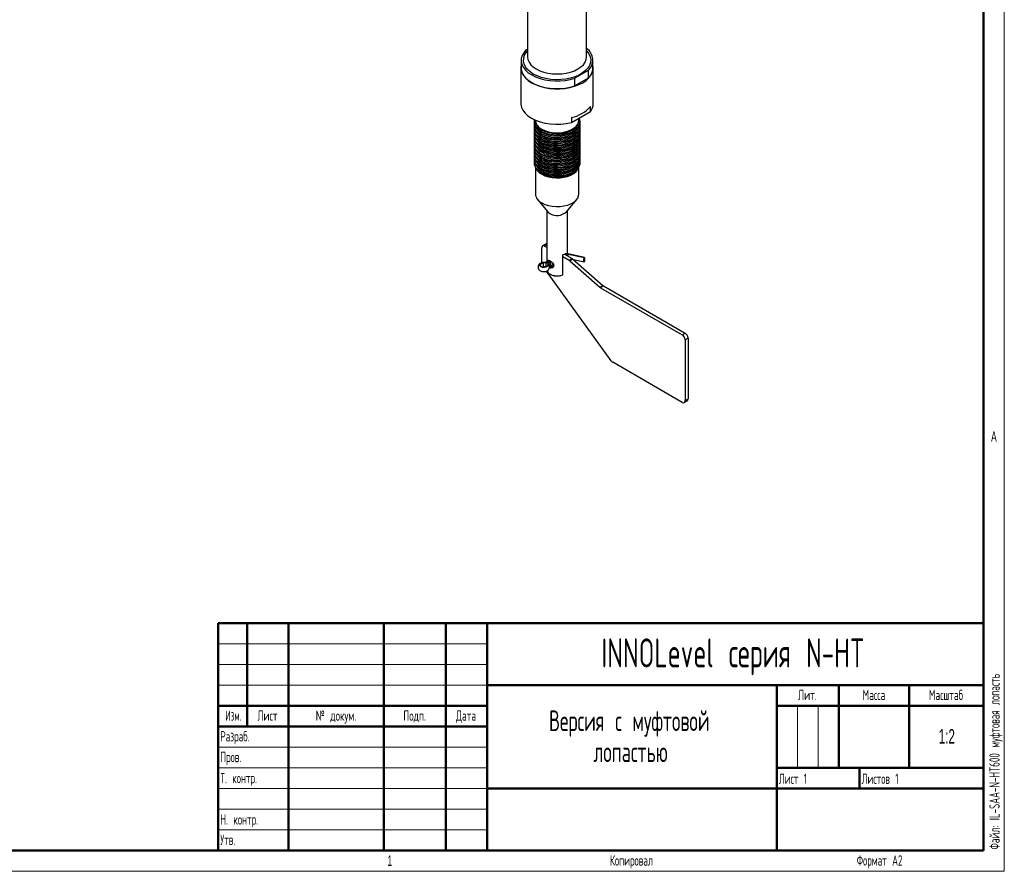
# Model space of a CAD drawing. Header units: millimetres. Extents: x 0 to 594, y 0 to 420.
# Tile 4 of 7: x 356 to 594, y 0 to 206. Entities that reach past the tile are written whole.
import ezdxf

# ---------------------------------------------------------------- set-up
doc = ezdxf.new("R2010")
doc.units = ezdxf.units.MM
doc.layers.add('ОСЕВЫЕ', color=7, linetype='Continuous')
doc.layers.add('ОСНОВНОЙ', color=7, linetype='Continuous', lineweight=25)
doc.styles.add('SLDTEXTSTYLE0', font='TXT', dxfattribs={"width": 0.605, "bigfont": 'bigfont'})
doc.styles.add('SLDTEXTSTYLE1', font='TXT', dxfattribs={"width": 0.605})
doc.styles.add('SLDTEXTSTYLE2', font='TXT', dxfattribs={"width": 0.620146, "bigfont": 'bigfont'})
doc.styles.add('SLDTEXTSTYLE3', font='TXT', dxfattribs={"width": 0.52792, "bigfont": 'bigfont'})

# ---------------------------------------------------------------- blocks, each defined once
blk = doc.blocks.new('SW_NOTE_0')
at = {"color": 0, "linetype": 'Continuous', "lineweight": 0, "char_height": 5, "attachment_point": 2, "style": 'SLDTEXTSTYLE0'}
for s, insert in [('Версия с муфтовой', (31.87, 6.43)), ('лопастью', (32.16, -1.07))]:
    blk.add_mtext(s, dxfattribs=dict(at, insert=insert))

msp = doc.modelspace()

# ---------------------------------------------------------------- linework, layer by layer
at = {"color": 7, "linetype": 'Continuous', "lineweight": 50}
for p, q in [((589, 5), (589, 415)), ((404, 60), (589, 60)), ((404, 60), (404, 5)), ((411, 35), (411, 60)), ((421, 60), (421, 5)), ((444, 60), (444, 5)), ((459, 60), (459, 5)), ((469, 60), (469, 5)), ((469, 45), (589, 45)), ((539, 45), (539, 5)), ((554, 45), (554, 25)), ((571, 45), (571, 25)), ((404, 40), (469, 40)), ((539, 40), (589, 40)), ((404, 35), (469, 35)), ((539, 25), (589, 25)), ((559, 25), (559, 20)), ((469, 20), (589, 20)), ((20, 5), (589, 5))]:
    msp.add_line(p, q, dxfattribs=at)
at = {"color": 7, "linetype": 'Continuous', "lineweight": 25}
for p, q in [((478.78, 241.36), (478.78, 196.8)), ((493.03, 196.8), (493.03, 241.36)), ((478.38, 198.48), (478.78, 198.71)), ((477.23, 195.99), (477.23, 194.15)), ((493.03, 196.8), (493.03, 196.86)), ((494.58, 194.15), (494.58, 195.99)), ((477.16, 194.15), (477.16, 185.57)), ((493.43, 193.49), (490.23, 191.64)), ((493.43, 193.49), (493.43, 191.65)), ((494.66, 185.57), (494.66, 194.15)), ((493.43, 191.65), (490.23, 189.81)), ((490.23, 189.81), (490.23, 191.64)), ((489.35, 180.93), (493.95, 183.58)), ((493.95, 183.58), (493.95, 184.81)), ((480.41, 181.08), (480.41, 180.92)), ((480.66, 181.53), (480.66, 181.49)), ((489.35, 182.16), (489.35, 180.93)), ((491.16, 181.49), (491.16, 181.97)), ((491.41, 180.92), (491.41, 181.08)), ((480.41, 180.19), (480.41, 180.02)), ((480.41, 179.29), (480.41, 179.12)), ((482.07, 178.56), (482.16, 178.51)), ((489.68, 178.54), (489.78, 178.6)), ((491.41, 180.02), (491.41, 180.19)), ((491.41, 179.12), (491.41, 179.29)), ((480.41, 178.39), (480.41, 178.23)), ((480.41, 177.49), (480.41, 177.33)), ((480.41, 176.59), (480.41, 176.43)), ((482.07, 177.66), (482.16, 177.61)), ((482.07, 176.76), (482.16, 176.71)), ((489.68, 177.64), (489.78, 177.7)), ((489.68, 176.74), (489.78, 176.8)), ((491.41, 178.23), (491.41, 178.39)), ((491.41, 177.33), (491.41, 177.49)), ((491.41, 176.43), (491.41, 176.59)), ((480.41, 175.69), (480.41, 175.53)), ((480.41, 174.8), (480.41, 174.63)), ((480.41, 173.9), (480.41, 173.73)), ((482.07, 175.87), (482.16, 175.82)), ((482.07, 174.97), (482.16, 174.92)), ((482.07, 174.07), (482.16, 174.02)), ((489.68, 175.84), (489.78, 175.9)), ((489.68, 174.95), (489.78, 175)), ((489.68, 174.05), (489.78, 174.11)), ((491.41, 175.53), (491.41, 175.69)), ((491.41, 174.63), (491.41, 174.8)), ((491.41, 173.73), (491.41, 173.9)), ((480.41, 173), (480.41, 172.84)), ((480.41, 172.1), (480.41, 171.94)), ((482.07, 173.17), (482.16, 173.12)), ((482.07, 172.27), (482.16, 172.22)), ((482.07, 171.38), (482.16, 171.33)), ((489.68, 173.15), (489.78, 173.21)), ((489.68, 172.25), (489.78, 172.31)), ((489.68, 171.35), (489.78, 171.41)), ((491.41, 172.84), (491.41, 173)), ((491.41, 171.94), (491.41, 172.1)), ((480.41, 171.2), (480.41, 171.04)), ((480.66, 170.09), (480.66, 163.65)), ((482.07, 170.48), (482.16, 170.43)), ((482.07, 169.58), (482.16, 169.53)), ((489.68, 170.46), (489.78, 170.51)), ((489.68, 169.56), (489.78, 169.61)), ((491.16, 163.65), (491.16, 170.09)), ((491.41, 171.04), (491.41, 171.2)), ((482.07, 168.68), (482.16, 168.63)), ((489.68, 168.66), (489.78, 168.72)), ((481.17, 162.34), (483.65, 159.35)), ((488.16, 159.35), (490.64, 162.34)), ((483.41, 159.65), (483.41, 147.21)), ((488.41, 148.73), (488.41, 159.65)), ((482.19, 147.09), (482.19, 150.69)), ((483.11, 151.55), (482.4, 151.15)), ((482.9, 151.1), (483.41, 150.8)), ((487.28, 144.16), (487.28, 148.97)), ((487.28, 148.57), (488.82, 147.68)), ((487.67, 149.16), (489.53, 148.09)), ((487.99, 149.38), (487.99, 148.97)), ((488.57, 149.15), (492.49, 148.3)), ((492.53, 148.36), (488.61, 149.2)), ((488.82, 147.68), (489.53, 148.09)), ((489.71, 147.96), (489, 147.55)), ((489.71, 147.96), (496.95, 141.58)), ((489.84, 147.84), (492.47, 147.27)), ((492.55, 148.31), (492.55, 147.42)), ((482.55, 146.07), (482.26, 146.02)), ((483.16, 147.18), (482.52, 147.12)), ((482.52, 147.12), (482.53, 147.12)), ((483.16, 147.17), (482.53, 147.12)), ((482.54, 146.03), (483.18, 146.09)), ((483.19, 147.02), (482.55, 146.96)), ((482.55, 146.96), (482.55, 146.07)), ((483.19, 146.13), (482.55, 146.07)), ((483.16, 147.18), (483.16, 147.17)), ((483.19, 147.02), (483.19, 146.13)), ((483.55, 146.41), (483.54, 146.39)), ((483.64, 146.77), (483.55, 146.41)), ((483.69, 146.45), (483.79, 146.82)), ((483.81, 147.36), (483.74, 147.33)), ((484.1, 147.53), (483.81, 147.36)), ((484.04, 145.78), (484.13, 146.15)), ((484.3, 147.41), (484.08, 147.29)), ((484.28, 146.25), (484.98, 146.66)), ((484.28, 146.25), (484.29, 146.26)), ((489, 147.55), (496.25, 141.17)), ((498.98, 123.38), (483.32, 145.04)), ((484.14, 144.34), (484.21, 144.3)), ((496.25, 141.17), (496.95, 141.58)), ((497.13, 141.45), (496.43, 141.04)), ((496.43, 141.04), (516.13, 129.67)), ((497.13, 141.45), (516.84, 130.07)), ((516.13, 129.67), (516.84, 130.07)), ((517.55, 128.85), (516.84, 128.44)), ((517.55, 128.85), (517.55, 114.15)), ((516.84, 128.44), (516.84, 113.74)), ((516.13, 113.33), (499.39, 123)), ((516.63, 113.28), (517.34, 113.69)), ((516.84, 113.74), (517.55, 114.15))]:
    msp.add_line(p, q, dxfattribs=at)
at = {"color": 8, "linetype": 'Continuous', "lineweight": 25}
for p, q in [((483.41, 151.39), (482.9, 151.1)), ((488.41, 149.18), (488.57, 149.15)), ((483.82, 147.36), (483.92, 147.39)), ((484.13, 147.51), (483.92, 147.39)), ((484.3, 147.42), (484.03, 147.26)), ((484.03, 147.26), (484.03, 147.22)), ((484.17, 147.25), (484.37, 147.37))]:
    msp.add_line(p, q, dxfattribs=at)
at = {"color": 7, "linetype": 'Continuous', "lineweight": 18}
for p, q in [((404, 55), (469, 55)), ((404, 50), (469, 50)), ((404, 45), (469, 45)), ((544, 40), (544, 25)), ((549, 40), (549, 25)), ((404, 30), (469, 30)), ((404, 25), (469, 25)), ((404, 20), (469, 20)), ((404, 15), (469, 15)), ((404, 10), (469, 10))]:
    msp.add_line(p, q, dxfattribs=at)
at = {"color": 7, "linetype": 'Continuous', "lineweight": 25, "flags": 128}
for points in [[(478.38, 198.48), (477.84, 197.83), (477.46, 197.13), (477.26, 196.42), (477.25, 195.69), (477.41, 194.97), (477.76, 194.27), (478.27, 193.61), (478.95, 192.99), (479.77, 192.44), (480.72, 191.97), (481.79, 191.58), (482.93, 191.28), (484.14, 191.08), (485.39, 190.99), (486.65, 191), (487.89, 191.11), (489.09, 191.33), (490.23, 191.64)], [(477.23, 194.81), (477.18, 194.51), (477.18, 193.79), (477.36, 193.07), (477.71, 192.38), (478.23, 191.73), (478.9, 191.12), (479.72, 190.58)], [(477.23, 194.15), (477.25, 193.85), (477.41, 193.13), (477.76, 192.43), (478.27, 191.77), (478.95, 191.16), (479.77, 190.61), (480.72, 190.13), (481.79, 189.74), (482.93, 189.44), (484.14, 189.24), (485.39, 189.15), (486.65, 189.16), (487.89, 189.27), (489.09, 189.49), (490.23, 189.81)], [(479.72, 190.58), (480.66, 190.1), (481.71, 189.72), (482.85, 189.42), (484.05, 189.21), (485.28, 189.11), (486.53, 189.11), (487.77, 189.21), (488.96, 189.42), (490.1, 189.72), (491.15, 190.1), (492.09, 190.58), (492.91, 191.12), (493.59, 191.73), (494.1, 192.38), (494.46, 193.07), (494.63, 193.79), (494.63, 194.51), (494.58, 194.81)], [(477.16, 185.57), (477.16, 185.37), (477.31, 184.62), (477.65, 183.9), (478.18, 183.21), (478.87, 182.57), (479.72, 182), (480.7, 181.51), (481.81, 181.11), (483, 180.81), (484.25, 180.61), (485.54, 180.53), (486.84, 180.55), (488.12, 180.69), (489.35, 180.93)], [(491.16, 182.03), (491.24, 181.86), (491.39, 181.3), (491.37, 180.73), (491.17, 180.17), (490.81, 179.64), (490.28, 179.16), (489.62, 178.74), (488.83, 178.4), (487.95, 178.14), (487.01, 177.97), (486.03, 177.91), (485.05, 177.95), (484.09, 178.09), (483.19, 178.32), (482.38, 178.65), (481.68, 179.05), (481.12, 179.52), (480.71, 180.04), (480.47, 180.59), (480.41, 181.16), (480.48, 181.61)], [(482.19, 179.35), (482.94, 178.99), (483.79, 178.72), (484.7, 178.54), (485.66, 178.46), (486.63, 178.49), (487.57, 178.62), (488.46, 178.84), (489.26, 179.16), (489.94, 179.56), (490.49, 180.02), (490.88, 180.53), (491.11, 181.07), (491.16, 181.49)], [(491.37, 180.55), (491.39, 180.4), (491.37, 179.83), (491.17, 179.27), (490.81, 178.74), (490.28, 178.26), (489.62, 177.84), (488.83, 177.5), (487.95, 177.24), (487.01, 177.08), (486.03, 177.01), (485.05, 177.05), (484.09, 177.19), (483.19, 177.42), (482.38, 177.75), (481.68, 178.15), (481.12, 178.62), (480.71, 179.14), (480.47, 179.69), (480.41, 180.26), (480.44, 180.55)], [(491.37, 179.65), (491.39, 179.5), (491.37, 178.93), (491.17, 178.37), (490.81, 177.85), (490.28, 177.36), (489.62, 176.94), (488.83, 176.6), (487.95, 176.34), (487.01, 176.18), (486.03, 176.11), (485.05, 176.15), (484.09, 176.29), (483.19, 176.53), (482.38, 176.85), (481.68, 177.25), (481.12, 177.72), (480.71, 178.24), (480.47, 178.79), (480.41, 179.36), (480.44, 179.65)], [(491.37, 178.76), (491.39, 178.6), (491.37, 178.03), (491.17, 177.48), (490.81, 176.95), (490.28, 176.47), (489.62, 176.05), (488.83, 175.7), (487.95, 175.44), (487.01, 175.28), (486.03, 175.21), (485.05, 175.25), (484.09, 175.39), (483.19, 175.63), (482.38, 175.95), (481.68, 176.35), (481.12, 176.82), (480.71, 177.34), (480.47, 177.89), (480.41, 178.46), (480.44, 178.76)], [(481.69, 179.48), (482.19, 179.14), (482.94, 178.79), (483.79, 178.52), (484.7, 178.34), (485.66, 178.26), (486.63, 178.29), (487.57, 178.41), (488.46, 178.64), (489.26, 178.96), (489.94, 179.35), (490.46, 179.78)], [(481.69, 178.59), (482.19, 178.25), (482.94, 177.89), (483.79, 177.62), (484.7, 177.44), (485.66, 177.36), (486.63, 177.39), (487.57, 177.52), (488.46, 177.74), (489.26, 178.06), (489.94, 178.45), (490.46, 178.89)], [(491.37, 177.86), (491.39, 177.7), (491.37, 177.14), (491.17, 176.58), (490.81, 176.05), (490.28, 175.57), (489.62, 175.15), (488.83, 174.8), (487.95, 174.54), (487.01, 174.38), (486.03, 174.32), (485.05, 174.35), (484.09, 174.49), (483.19, 174.73), (482.38, 175.05), (481.68, 175.46), (481.12, 175.92), (480.71, 176.44), (480.47, 176.99), (480.41, 177.56), (480.44, 177.86)], [(491.37, 176.96), (491.39, 176.81), (491.37, 176.24), (491.17, 175.68), (490.81, 175.15), (490.28, 174.67), (489.62, 174.25), (488.83, 173.9), (487.95, 173.65), (487.01, 173.48), (486.03, 173.42), (485.05, 173.46), (484.09, 173.6), (483.19, 173.83), (482.38, 174.16), (481.68, 174.56), (481.12, 175.03), (480.71, 175.54), (480.47, 176.1), (480.41, 176.66), (480.44, 176.96)], [(481.69, 177.69), (482.19, 177.35), (482.94, 176.99), (483.79, 176.72), (484.7, 176.54), (485.66, 176.46), (486.63, 176.49), (487.57, 176.62), (488.46, 176.84), (489.26, 177.16), (489.94, 177.56), (490.46, 177.99)], [(481.69, 176.79), (482.19, 176.45), (482.94, 176.09), (483.79, 175.82), (484.7, 175.64), (485.66, 175.57), (486.63, 175.59), (487.57, 175.72), (488.46, 175.95), (489.26, 176.26), (489.94, 176.66), (490.46, 177.09)], [(481.69, 175.89), (482.19, 175.55), (482.94, 175.19), (483.79, 174.92), (484.7, 174.74), (485.66, 174.67), (486.63, 174.69), (487.57, 174.82), (488.46, 175.05), (489.26, 175.36), (489.94, 175.76), (490.46, 176.19)], [(491.37, 176.06), (491.39, 175.91), (491.37, 175.34), (491.17, 174.78), (490.81, 174.25), (490.28, 173.77), (489.62, 173.35), (488.83, 173.01), (487.95, 172.75), (487.01, 172.58), (486.03, 172.52), (485.05, 172.56), (484.09, 172.7), (483.19, 172.93), (482.38, 173.26), (481.68, 173.66), (481.12, 174.13), (480.71, 174.65), (480.47, 175.2), (480.41, 175.77), (480.44, 176.06)], [(491.37, 175.16), (491.39, 175.01), (491.37, 174.44), (491.17, 173.88), (490.81, 173.35), (490.28, 172.87), (489.62, 172.45), (488.83, 172.11), (487.95, 171.85), (487.01, 171.69), (486.03, 171.62), (485.05, 171.66), (484.09, 171.8), (483.19, 172.03), (482.38, 172.36), (481.68, 172.76), (481.12, 173.23), (480.71, 173.75), (480.47, 174.3), (480.41, 174.87), (480.44, 175.16)], [(491.37, 174.27), (491.39, 174.11), (491.37, 173.54), (491.17, 172.99), (490.81, 172.46), (490.28, 171.97), (489.62, 171.55), (488.83, 171.21), (487.95, 170.95), (487.01, 170.79), (486.03, 170.72), (485.05, 170.76), (484.09, 170.9), (483.19, 171.14), (482.38, 171.46), (481.68, 171.86), (481.12, 172.33), (480.71, 172.85), (480.47, 173.4), (480.41, 173.97), (480.44, 174.27)], [(481.69, 174.99), (482.19, 174.65), (482.94, 174.3), (483.79, 174.02), (484.7, 173.85), (485.66, 173.77), (486.63, 173.8), (487.57, 173.92), (488.46, 174.15), (489.26, 174.47), (489.94, 174.86), (490.46, 175.29)], [(481.69, 174.1), (482.19, 173.76), (482.94, 173.4), (483.79, 173.13), (484.7, 172.95), (485.66, 172.87), (486.63, 172.9), (487.57, 173.03), (488.46, 173.25), (489.26, 173.57), (489.94, 173.96), (490.46, 174.4)], [(491.37, 173.37), (491.39, 173.21), (491.37, 172.64), (491.17, 172.09), (490.81, 171.56), (490.28, 171.08), (489.62, 170.66), (488.83, 170.31), (487.95, 170.05), (487.01, 169.89), (486.03, 169.83), (485.05, 169.86), (484.09, 170), (483.19, 170.24), (482.38, 170.56), (481.68, 170.97), (481.12, 171.43), (480.71, 171.95), (480.47, 172.5), (480.41, 173.07), (480.44, 173.37)], [(491.37, 172.47), (491.39, 172.32), (491.37, 171.75), (491.17, 171.19), (490.81, 170.66), (490.28, 170.18), (489.62, 169.76), (488.83, 169.41), (487.95, 169.15), (487.01, 168.99), (486.03, 168.93), (485.05, 168.97), (484.09, 169.1), (483.19, 169.34), (482.38, 169.66), (481.68, 170.07), (481.12, 170.53), (480.71, 171.05), (480.47, 171.61), (480.41, 172.17), (480.44, 172.47)], [(491.37, 171.57), (491.39, 171.42), (491.37, 170.85), (491.17, 170.29), (490.81, 169.76), (490.28, 169.28), (489.62, 168.86), (488.83, 168.52), (487.95, 168.26), (487.01, 168.09), (486.03, 168.03), (485.05, 168.07), (484.09, 168.21), (483.19, 168.44), (482.38, 168.77), (481.68, 169.17), (481.12, 169.64), (480.71, 170.15), (480.47, 170.71), (480.41, 171.27), (480.44, 171.57)], [(481.69, 173.2), (482.19, 172.86), (482.94, 172.5), (483.79, 172.23), (484.7, 172.05), (485.66, 171.97), (486.63, 172), (487.57, 172.13), (488.46, 172.35), (489.26, 172.67), (489.94, 173.06), (490.46, 173.5)], [(481.69, 172.3), (482.19, 171.96), (482.94, 171.6), (483.79, 171.33), (484.7, 171.15), (485.66, 171.07), (486.63, 171.1), (487.57, 171.23), (488.46, 171.45), (489.26, 171.77), (489.94, 172.17), (490.46, 172.6)], [(481.69, 171.4), (482.19, 171.06), (482.94, 170.7), (483.79, 170.43), (484.7, 170.25), (485.66, 170.18), (486.63, 170.2), (487.57, 170.33), (488.46, 170.56), (489.26, 170.87), (489.94, 171.27), (490.46, 171.7)], [(481.69, 170.5), (482.19, 170.16), (482.94, 169.81), (483.79, 169.53), (484.7, 169.36), (485.66, 169.28), (486.63, 169.3), (487.57, 169.43), (488.46, 169.66), (489.26, 169.97), (489.94, 170.37), (490.46, 170.8)], [(481.69, 169.6), (482.19, 169.26), (482.94, 168.91), (483.79, 168.64), (484.7, 168.46), (485.66, 168.38), (486.63, 168.41), (487.57, 168.53), (488.46, 168.76), (489.26, 169.08), (489.94, 169.47), (490.46, 169.9)], [(482.19, 168.45), (482.94, 168.09), (483.79, 167.82), (484.7, 167.64), (485.66, 167.56), (486.63, 167.59), (487.57, 167.72), (488.46, 167.94), (489.26, 168.26), (489.94, 168.66), (490.49, 169.12), (490.88, 169.63), (490.98, 169.82)], [(482.19, 161.51), (482.94, 161.15), (483.79, 160.88), (484.7, 160.7), (485.66, 160.62), (486.63, 160.65), (487.57, 160.78), (488.46, 161), (489.26, 161.32), (489.94, 161.71), (490.49, 162.18), (490.88, 162.69), (491.11, 163.23), (491.16, 163.65)], [(483.65, 159.35), (483.73, 159.27), (484.14, 158.96)], [(483.54, 147.26), (483.54, 147.26), (483.55, 147.41), (483.57, 147.54), (483.68, 147.68), (483.86, 147.68), (483.99, 147.64), (484.14, 147.56), (484.3, 147.46), (484.46, 147.34), (484.77, 147.04), (485, 146.71), (485.07, 146.54), (485.09, 146.36), (485.07, 146.2), (485, 146.05), (484.77, 145.84), (484.46, 145.76), (484.3, 145.79), (484.14, 145.85), (484.14, 145.85)], [(488.41, 149.19), (488.42, 149.19), (488.62, 149.16)], [(492.49, 147.27), (492.44, 147.28), (492.4, 147.34), (492.38, 147.45), (492.37, 147.59), (492.38, 147.76), (492.4, 147.94), (492.44, 148.12), (492.49, 148.3)], [(492.49, 148.3), (492.5, 148.32), (492.51, 148.34), (492.52, 148.35), (492.53, 148.36), (492.54, 148.35), (492.54, 148.35), (492.55, 148.33), (492.55, 148.31)], [(482.55, 146.96), (482.22, 146.89), (481.97, 146.76), (481.82, 146.57), (481.82, 146.37), (481.95, 146.19), (482.2, 146.04), (482.52, 145.97), (482.87, 145.97), (483.19, 146.05), (483.43, 146.2), (483.54, 146.39)], [(482.53, 147.12), (482.14, 147.04), (481.85, 146.88)], [(483.36, 146.15), (483.3, 146.14), (483.19, 146.13)], [(483.45, 145.1), (483.48, 145.02), (483.73, 144.65), (484.14, 144.34), (484.68, 144.1), (485.32, 143.96), (486, 143.92), (486.67, 143.99), (487.28, 144.16)]]:
    msp.add_lwpolyline(points, dxfattribs=at)
at = {"color": 8, "linetype": 'Continuous', "lineweight": 25, "flags": 128}
for points in [[(493.03, 198.24), (493.09, 198.18), (493.57, 197.53), (493.89, 196.86), (494.03, 196.16), (493.98, 195.46), (493.75, 194.77), (493.35, 194.11), (492.79, 193.49), (492.06, 192.93), (491.21, 192.43), (490.23, 192.01), (489.16, 191.69), (488.01, 191.46), (486.82, 191.32), (485.6, 191.3), (484.4, 191.38), (483.22, 191.56), (482.11, 191.84), (481.08, 192.21), (480.16, 192.67), (479.37, 193.2), (478.72, 193.79), (478.24, 194.44), (477.92, 195.11), (477.79, 195.81), (477.83, 196.51), (478.06, 197.2), (478.46, 197.86), (478.78, 198.24)], [(478.78, 196.8), (478.87, 196.16), (479.13, 195.53), (479.56, 194.93), (480.14, 194.38), (480.87, 193.89), (481.72, 193.47), (482.67, 193.14), (483.7, 192.89), (484.79, 192.74), (485.91, 192.69), (487.02, 192.74), (488.11, 192.89), (489.14, 193.14), (490.09, 193.47), (490.94, 193.89), (491.67, 194.38), (492.25, 194.93), (492.68, 195.53), (492.94, 196.16), (493.03, 196.8)], [(488.57, 149.15), (488.58, 149.17), (488.59, 149.19), (488.6, 149.2), (488.61, 149.2), (488.61, 149.2)], [(481.85, 146.88), (481.84, 146.88), (481.68, 146.66), (481.67, 146.43), (481.82, 146.21), (482.11, 146.04), (482.49, 145.95), (482.9, 145.96), (483.27, 146.05), (483.55, 146.23), (483.69, 146.45), (483.69, 146.45)], [(484.17, 147.25), (484.15, 147.27), (484.13, 147.28), (484.11, 147.29), (484.1, 147.29), (484.08, 147.29)], [(484.29, 146.26), (484.36, 146.33), (484.41, 146.44), (484.43, 146.59), (484.41, 146.75), (484.36, 146.92), (484.27, 147.1), (484.17, 147.25)]]:
    msp.add_lwpolyline(points, dxfattribs=at)
at = {"color": 7, "linetype": 'Continuous', "lineweight": 25}
for centre, radius, start, end in [((491.14, 196.01), 3.4, 312.1926, 56.2753), ((491.05, 194.27), 3.53, 312.2813, 358.093), ((487.82, 190.12), 8.11, 280.9048, 319.0898), ((491.35, 185.63), 3.31, 321.8004, 359.0299), ((483.04, 181.15), 2.64, 184.9422, 240.4704), ((483.26, 181.74), 2.61, 185.3491, 245.9711), ((488.65, 181.2), 2.77, 295.5298, 354.1132), ((483.04, 180.25), 2.64, 184.9422, 240.4704), ((483.04, 179.35), 2.64, 184.9422, 240.4704), ((488.65, 180.31), 2.77, 295.5298, 354.1132), ((488.65, 179.41), 2.77, 295.5298, 354.1132), ((483.04, 178.45), 2.64, 184.9422, 240.4704), ((483.04, 177.56), 2.64, 184.9422, 240.4704), ((483.04, 176.66), 2.64, 184.9422, 240.4704), ((485.9, 185.79), 8.12, 244.855, 296.0661), ((485.9, 184.89), 8.12, 244.855, 296.0661), ((485.9, 183.99), 8.12, 244.855, 296.0661), ((488.65, 178.51), 2.77, 295.5298, 354.1132), ((488.65, 177.61), 2.77, 295.5298, 354.1132), ((488.65, 176.71), 2.77, 295.5298, 354.1132), ((483.04, 175.76), 2.64, 184.9422, 240.4704), ((483.04, 174.86), 2.64, 184.9422, 240.4704), ((483.04, 173.96), 2.64, 184.9422, 240.4704), ((485.9, 183.09), 8.12, 244.855, 296.0661), ((485.9, 182.19), 8.12, 244.855, 296.0661), ((485.9, 181.3), 8.12, 244.855, 296.0661), ((488.65, 175.82), 2.77, 295.5298, 354.1132), ((488.65, 174.92), 2.77, 295.5298, 354.1132), ((488.65, 174.02), 2.77, 295.5298, 354.1132), ((483.04, 173.06), 2.64, 184.9422, 240.4704), ((483.04, 172.17), 2.64, 184.9422, 240.4704), ((485.9, 180.4), 8.12, 244.855, 296.0661), ((485.9, 179.5), 8.12, 244.855, 296.0661), ((488.65, 173.12), 2.77, 295.5298, 354.1132), ((488.65, 172.22), 2.77, 295.5298, 354.1132), ((483.04, 171.27), 2.64, 184.9422, 240.4704), ((483.66, 171.27), 3.19, 207.2017, 242.5374), ((485.9, 178.6), 8.12, 244.855, 296.0661), ((485.9, 177.7), 8.12, 244.855, 296.0661), ((485.9, 176.8), 8.12, 244.855, 296.0661), ((488.65, 171.32), 2.77, 295.5298, 354.1132), ((485.9, 175.91), 8.12, 244.855, 296.0661), ((483.26, 163.89), 2.61, 185.3491, 245.9711), ((485.87, 161.94), 3.45, 239.8113, 311.4612), ((482.62, 150.76), 0.437, 50.7967, 189.214), ((483.3, 151.19), 0.412, 74.9671, 117.6893), ((486.48, 151.18), 2.35, 289.9729, 310.0218), ((488.25, 146.71), 1.12, 48.371, 59.6698), ((488.96, 147.12), 1.12, 48.371, 59.6698), ((482.13, 146.98), 0.425, 357.3117, 18.723), ((482.49, 146.06), 0.0634, 331.9721, 11.5759), ((483.04, 149.02), 1.85, 273.9003, 298.5127), ((482.76, 147.04), 0.425, 357.3117, 18.723), ((483.12, 146.12), 0.0634, 331.9721, 11.5759), ((483.05, 149.07), 2.05, 273.9003, 298.5127), ((484.43, 146.49), 0.839, 116.3649, 161.4491), ((484.5, 146.57), 0.756, 116.3649, 161.4491), ((483.89, 147.27), 0.132, 358.8227, 78.7269), ((484.11, 147.25), 0.0478, 123.9403, 187.3719), ((492.35, 147.41), 0.199, 317.1549, 4.6991), ((485.91, 147.52), 3.64, 242.1383, 290.8975), ((496.99, 142.01), 1.12, 228.371, 239.6698), ((497.7, 142.42), 1.12, 228.371, 239.6698), ((515.31, 128.37), 1.54, 2.6055, 57.3945), ((516.01, 128.78), 1.54, 2.6055, 57.3945), ((500.09, 124.16), 1.35, 214.9059, 238.6123), ((516.41, 113.67), 0.437, 230.7967, 9.214), ((517.07, 114.09), 0.48, 304.0564, 7.2558)]:
    msp.add_arc(centre, radius, start, end, dxfattribs=at)
at = {"color": 8, "linetype": 'Continuous', "lineweight": 25}
for centre, radius, start, end in [((483.04, 181.44), 2.38, 181.2992, 235.3697), ((488.96, 181.38), 2.19, 313.3419, 0.2374), ((483.28, 180.77), 2.7, 200.7347, 233.9113), ((483.28, 179.87), 2.7, 200.7347, 233.9113), ((485.92, 185.93), 8.22, 239.3989, 298.5201), ((488.7, 180.68), 2.52, 314.6327, 339.8714), ((488.7, 179.78), 2.52, 314.6327, 339.8714), ((483.28, 178.97), 2.7, 200.7347, 233.9113), ((483.28, 178.07), 2.7, 200.7347, 233.9113), ((483.28, 177.17), 2.7, 200.7347, 233.9113), ((485.92, 185.03), 8.22, 239.3989, 298.5201), ((485.92, 184.13), 8.22, 239.3989, 298.5201), ((485.92, 183.23), 8.22, 239.3989, 298.5201), ((488.7, 178.88), 2.52, 314.6327, 339.8714), ((488.7, 177.98), 2.52, 314.6327, 339.8714), ((488.7, 177.08), 2.52, 314.6327, 339.8714), ((483.28, 176.28), 2.7, 200.7347, 233.9113), ((483.28, 175.38), 2.7, 200.7347, 233.9113), ((485.92, 182.33), 8.22, 239.3989, 298.5201), ((485.92, 181.43), 8.22, 239.3989, 298.5201), ((488.7, 176.19), 2.52, 314.6327, 339.8714), ((488.7, 175.29), 2.52, 314.6327, 339.8714), ((483.28, 174.48), 2.7, 200.7347, 233.9113), ((483.28, 173.58), 2.7, 200.7347, 233.9113), ((483.28, 172.68), 2.7, 200.7347, 233.9113), ((485.92, 180.54), 8.22, 239.3989, 298.5201), ((485.92, 179.64), 8.22, 239.3989, 298.5201), ((485.92, 178.74), 8.22, 239.3989, 298.5201), ((488.7, 174.39), 2.52, 314.6327, 339.8714), ((488.7, 173.49), 2.52, 314.6327, 339.8714), ((488.7, 172.59), 2.52, 314.6327, 339.8714), ((483.28, 171.78), 2.7, 200.7347, 233.9113), ((485.92, 177.84), 8.22, 239.3989, 298.5201), ((485.92, 176.94), 8.22, 239.3989, 298.5201), ((488.7, 171.7), 2.52, 314.6327, 339.8714), ((485.92, 176.05), 8.22, 239.3989, 298.5201), ((490.91, 148.35), 2.47, 161.163, 171.8528), ((483.64, 146.37), 0.097, 54.2723, 157.5016), ((483.73, 146.74), 0.097, 54.2723, 157.5016), ((483.43, 145.89), 0.619, 350.0141, 64.7994), ((483.52, 146.26), 0.619, 350.0888, 64.7954)]:
    msp.add_arc(centre, radius, start, end, dxfattribs=at)
at = {"color": 7, "linetype": 'Continuous', "lineweight": 25}
for points, knots in [([(481.79, 178.74), (481.81, 178.73), (481.89, 178.66), (481.99, 178.6), (482.07, 178.56)], [0, 0, 0, 0, 0.216407, 1, 1, 1, 1]), ([(481.79, 177.84), (481.81, 177.83), (481.89, 177.76), (481.99, 177.71), (482.07, 177.66)], [0, 0, 0, 0, 0.216407, 1, 1, 1, 1]), ([(481.79, 176.94), (481.81, 176.93), (481.89, 176.86), (481.99, 176.81), (482.07, 176.76)], [0, 0, 0, 0, 0.216407, 1, 1, 1, 1]), ([(481.79, 176.04), (481.81, 176.03), (481.89, 175.97), (481.99, 175.91), (482.07, 175.87)], [0, 0, 0, 0, 0.216407, 1, 1, 1, 1]), ([(481.79, 175.15), (481.81, 175.13), (481.89, 175.07), (481.99, 175.01), (482.07, 174.97)], [0, 0, 0, 0, 0.216407, 1, 1, 1, 1]), ([(481.79, 174.25), (481.81, 174.23), (481.89, 174.17), (481.99, 174.11), (482.07, 174.07)], [0, 0, 0, 0, 0.216407, 1, 1, 1, 1]), ([(481.79, 173.35), (481.81, 173.34), (481.89, 173.27), (481.99, 173.22), (482.07, 173.17)], [0, 0, 0, 0, 0.216407, 1, 1, 1, 1]), ([(481.79, 172.45), (481.81, 172.44), (481.89, 172.37), (481.99, 172.32), (482.07, 172.27)], [0, 0, 0, 0, 0.216407, 1, 1, 1, 1]), ([(481.79, 171.55), (481.81, 171.54), (481.89, 171.47), (481.99, 171.42), (482.07, 171.38)], [0, 0, 0, 0, 0.216407, 1, 1, 1, 1]), ([(481.79, 170.66), (481.81, 170.64), (481.89, 170.58), (481.99, 170.52), (482.07, 170.48)], [0, 0, 0, 0, 0.2164074, 1, 1, 1, 1]), ([(481.79, 169.76), (481.81, 169.74), (481.89, 169.68), (481.99, 169.62), (482.07, 169.58)], [0, 0, 0, 0, 0.216407, 1, 1, 1, 1]), ([(481.79, 168.86), (481.81, 168.85), (481.89, 168.78), (481.99, 168.72), (482.07, 168.68)], [0, 0, 0, 0, 0.216407, 1, 1, 1, 1]), ([(484.12, 146.11), (484.15, 146.08), (484.22, 146.03), (484.34, 145.98), (484.53, 145.96), (484.75, 146.02), (484.92, 146.19), (484.99, 146.35), (485.01, 146.49), (484.99, 146.64), (484.92, 146.83), (484.75, 147.06), (484.53, 147.26), (484.34, 147.39), (484.21, 147.47), (484.1, 147.53), (483.97, 147.58), (483.85, 147.58), (483.8, 147.49), (483.78, 147.4), (483.78, 147.38)], [0, 0, 0, 0, 0.03445, 0.077043, 0.119657, 0.205154, 0.290779, 0.333582, 0.376069, 0.418753, 0.461255, 0.546822, 0.632443, 0.675065, 0.717713, 0.760376, 0.8032, 0.888575, 0.974148, 1, 1, 1, 1]), ([(482.11, 147.02), (482, 146.98), (481.77, 146.9), (481.5, 146.66), (481.32, 146.33), (481.27, 145.96), (481.36, 145.6), (481.57, 145.31), (481.86, 145.09), (482.24, 144.95), (482.56, 144.89), (482.74, 144.92), (482.77, 144.92)], [0, 0, 0, 0, 0.094829, 0.207795, 0.315632, 0.421583, 0.530294, 0.630936, 0.734522, 0.848605, 0.974928, 1, 1, 1, 1]), ([(482.52, 147.12), (482.43, 147.12), (482.31, 147.11), (482.22, 147.07), (482.2, 147.06)], [0, 0, 0, 0, 0.817256, 1, 1, 1, 1]), ([(482.77, 144.92), (482.9, 144.93), (483.18, 144.95), (483.55, 145.12), (483.85, 145.37), (483.99, 145.62), (484.03, 145.76), (484.04, 145.78)], [0, 0, 0, 0, 0.2251857, 0.4896801, 0.7281915, 0.9577934, 1, 1, 1, 1]), ([(483.62, 147.28), (483.55, 147.26), (483.42, 147.21), (483.24, 147.19), (483.16, 147.18)], [0, 0, 0, 0, 0.480341, 1, 1, 1, 1]), ([(484.13, 146.13), (484.13, 146.13), (484.12, 146.12), (484.14, 146.17), (484.23, 146.23), (484.28, 146.25)], [0, 0, 0, 0, 0.008259, 0.560248, 1, 1, 1, 1])]:
    msp.add_open_spline(points, degree=3, knots=knots, dxfattribs=at)
msp.add_open_spline([(487.28, 144.16), (487.26, 144.14), (487.24, 144.13), (487.21, 144.12)], degree=3, dxfattribs=at)
at = {"layer": 'ОСЕВЫЕ', "lineweight": 18}
for p in [(594, 420), (0, 0)]:
    msp.add_line(p, (594, 0), dxfattribs=at)
at = {"layer": 'ОСНОВНОЙ', "linetype": 'Continuous', "lineweight": 18}
for p, q in [((589, 415), (589, 5)), ((589, 5), (20, 5))]:
    msp.add_line(p, q, dxfattribs=at)

# ---------------------------------------------------------------- block references
at = {"color": 7, "linetype": 'Continuous', "lineweight": 0}
msp.add_blockref('SW_NOTE_0', (471.48, 32.45), dxfattribs=at)

# ---------------------------------------------------------------- texts
at = {"color": 7, "linetype": 'Continuous', "lineweight": 0, "insert": (590.38, 5.25), "char_height": 2.5, "attachment_point": 1, "rotation": 90, "style": 'SLDTEXTSTYLE0'}
msp.add_mtext('Файл: IL-SAA-N-HT600 муфтовая лопасть', dxfattribs=at)
at = {"color": 7, "linetype": 'Continuous', "lineweight": 0}
for s, insert, char_height, attachment_point, style in [('INNOLevel серия N-HT', (528.39, 56.28), 7, 2, 'SLDTEXTSTYLE0'), ('Лит.', (546.41, 43.87), 2.5, 2, 'SLDTEXTSTYLE2'), ('Масса', (562.49, 43.87), 2.5, 2, 'SLDTEXTSTYLE2'), ('Масштаб', (579.89, 43.87), 2.5, 2, 'SLDTEXTSTYLE2'), ('Изм.', (407.68, 38.87), 2.5, 2, 'SLDTEXTSTYLE3'), ('Лист', (415.9, 38.87), 2.5, 2, 'SLDTEXTSTYLE2'), ('№ докум.', (432.46, 38.87), 2.5, 2, 'SLDTEXTSTYLE2'), ('Подп.', (451.48, 38.87), 2.5, 2, 'SLDTEXTSTYLE2'), ('Дата', (463.89, 38.87), 2.5, 2, 'SLDTEXTSTYLE2'), ('Разраб.', (404.5, 33.87), 2.5, 1, 'SLDTEXTSTYLE0'), ('1:2', (580.1, 34.36), 3.5, 2, 'SLDTEXTSTYLE1'), ('Пров.', (404.5, 28.87), 2.5, 1, 'SLDTEXTSTYLE0'), ('Т. контр.', (404.5, 23.78), 2.5, 1, 'SLDTEXTSTYLE0'), ('Лист 1', (539.5, 23.62), 2.5, 1, 'SLDTEXTSTYLE0'), ('Листов 1', (559.5, 23.62), 2.5, 1, 'SLDTEXTSTYLE0'), ('Н. контр.', (404.5, 13.78), 2.5, 1, 'SLDTEXTSTYLE0'), ('Утв.', (404.5, 8.87), 2.5, 1, 'SLDTEXTSTYLE0'), ('Копировал', (503.87, 3.87), 2.5, 2, 'SLDTEXTSTYLE0'), ('Формат А2', (563.85, 3.87), 2.5, 2, 'SLDTEXTSTYLE0')]:
    msp.add_mtext(s, dxfattribs=dict(at, insert=insert, char_height=char_height, attachment_point=attachment_point, style=style))
at = {"layer": 'ОСНОВНОЙ', "char_height": 2.5, "attachment_point": 2, "style": 'SLDTEXTSTYLE1'}
for s, insert in [('A', (591.49, 106.32)), ('1', (445.48, 3.82))]:
    msp.add_mtext(s, dxfattribs=dict(at, insert=insert))

doc.saveas('drawing.dxf')
